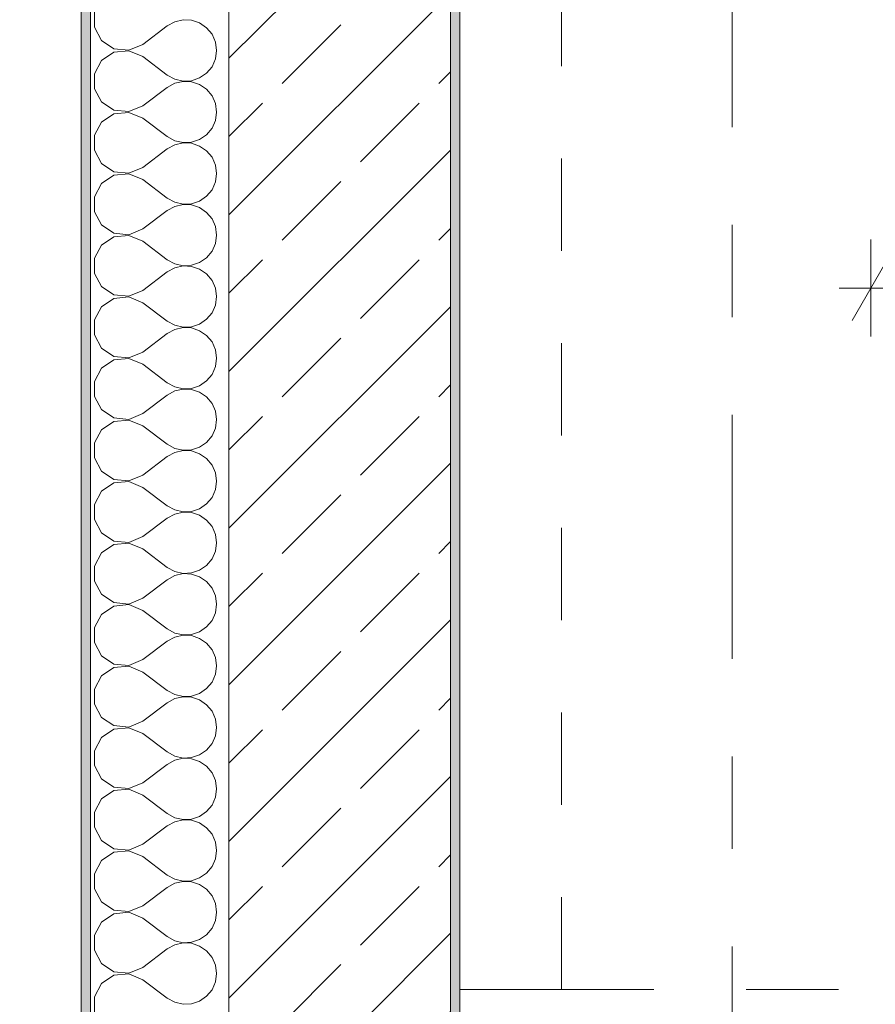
# Model space of a CAD drawing. Header units: metres. Extents: x -4 to 100, y -11 to 17.
# Tile 74 of 256: x -0.242 to 0.685, y 8.633 to 9.7. Entities that reach past the tile are written whole.
import ezdxf

# ---------------------------------------------------------------- set-up
doc = ezdxf.new("R2010")
doc.units = ezdxf.units.M
doc.header["$MEASUREMENT"] = 0
doc.linetypes.add('Strichlinie doppelt', pattern=[0.546806, 0.264583, -0.105833, 0.070556, -0.105833])
doc.linetypes.add('Untersicht', pattern=[0.1, 0.075, -0.025])
for name, color, linetype in [('152 - Bemaßung_ Beschriftung.Ausbau', 7, 'Continuous'), ('451 - Universal.Achsen Raster', 7, 'Continuous'), ('603 - Struktur.Bodenplatte_ Decke Roh', 7, 'Continuous'), ('604 - Struktur.Wand Aussen', 7, 'Continuous'), ('650 - Abdeckung.Fußboden Aufbau', 7, 'Continuous'), ('Neubau_653 - Abdeckung.TB Verkofferung', 7, 'Continuous')]:
    doc.layers.add(name, color=color, linetype=linetype)
doc.styles.add('ERSTELLTER_STIL_2', font='txt')
doc.dimstyles.new('ERSTELLTER_STIL__3', dxfattribs={"dimtxt": 0.1, "dimasz": 0.0532, "dimexe": 0.18, "dimexo": 0.0625, "dimgap": 0, "dimtad": 1, "dimzin": 0, "dimdsep": 46, "dimtxsty": 'ERSTELLTER_STIL_2', "dimblk": 'ARROWHEAD_2', "dimblk1": 'ARROWHEAD_2', "dimblk2": 'ARROWHEAD_2', "dimcen": 0.09, "dimse1": 1, "dimse2": 1, "dimclrd": 7, "dimclre": 7, "dimclrt": 7, "dimazin": 0, "dimtfac": 1, "dimtdec": 4, "dimtmove": 0, "dimatfit": 3, "dimfxl": 1, "dimtolj": 1, "dimtzin": 0, "dimarcsym": 0})
doc.dimstyles.new('ERSTELLTER_STIL__4', dxfattribs={"dimtxt": 0.1, "dimasz": 0.0532, "dimexe": 0.18, "dimexo": 0.0625, "dimgap": 0, "dimtad": 1, "dimzin": 0, "dimdsep": 46, "dimtxsty": 'ERSTELLTER_STIL_2', "dimblk": 'ARROWHEAD_2', "dimblk1": 'ARROWHEAD_2', "dimblk2": 'ARROWHEAD_2', "dimcen": 0.09, "dimse1": 1, "dimse2": 1, "dimclrd": 7, "dimclre": 7, "dimclrt": 7, "dimazin": 0, "dimtfac": 1, "dimtdec": 4, "dimtmove": 2, "dimatfit": 3, "dimfxl": 1, "dimtolj": 1, "dimtzin": 0, "dimarcsym": 0})
doc.dimstyles.new('ERSTELLTER_STIL__5', dxfattribs={"dimtxt": 0.1, "dimasz": 0.0532, "dimexe": 0.18, "dimexo": 0.0625, "dimgap": 0, "dimtad": 1, "dimtih": 1, "dimtoh": 1, "dimzin": 0, "dimdsep": 46, "dimtxsty": 'ERSTELLTER_STIL_2', "dimblk": 'ARROWHEAD_2', "dimblk1": 'ARROWHEAD_2', "dimblk2": 'ARROWHEAD_2', "dimcen": 0.09, "dimse1": 1, "dimse2": 1, "dimclrd": 7, "dimclre": 7, "dimclrt": 7, "dimazin": 0, "dimtfac": 1, "dimtdec": 4, "dimtmove": 0, "dimatfit": 3, "dimfxl": 1, "dimtolj": 1, "dimtzin": 0, "dimarcsym": 0})

# ---------------------------------------------------------------- blocks, each defined once
blk = doc.blocks.new('*X58')
at = {"layer": '604 - Struktur.Wand Aussen', "color": 7, "linetype": 'Continuous', "lineweight": 5}
for p, q in [((-0.1607, 9.7081), (-0.1607, 9.6919)), ((-0.0736, 9.6978), (-0.0817, 9.6933)), ((-0.0647, 9.6999), (-0.0736, 9.6978)), ((-0.0555, 9.6994), (-0.0647, 9.6999)), ((-0.0468, 9.6965), (-0.0555, 9.6994)), ((-0.0392, 9.6913), (-0.0468, 9.6965)), ((-0.1607, 9.6919), (-0.153, 9.6776)), ((-0.1083, 9.6733), (-0.0817, 9.6933)), ((-0.0333, 9.6842), (-0.0392, 9.6913)), ((-0.153, 9.6776), (-0.1395, 9.6686)), ((-0.0296, 9.6758), (-0.0333, 9.6842)), ((-0.0283, 9.6667), (-0.0296, 9.6758)), ((-0.1395, 9.6648), (-0.153, 9.6558)), ((-0.1395, 9.6686), (-0.1233, 9.667)), ((-0.1233, 9.6663), (-0.1395, 9.6648)), ((-0.1233, 9.667), (-0.1083, 9.6733)), ((-0.1083, 9.66), (-0.1233, 9.6663)), ((-0.0296, 9.6576), (-0.0283, 9.6667)), ((-0.153, 9.6558), (-0.1607, 9.6415)), ((-0.1083, 9.66), (-0.0817, 9.64)), ((-0.0333, 9.6491), (-0.0296, 9.6576)), ((-0.0392, 9.6421), (-0.0333, 9.6491)), ((-0.1607, 9.6415), (-0.1607, 9.6252)), ((-0.0817, 9.64), (-0.0736, 9.6355)), ((-0.0736, 9.6355), (-0.0647, 9.6335)), ((-0.0647, 9.6332), (-0.0736, 9.6311)), ((-0.0647, 9.6335), (-0.0555, 9.6339)), ((-0.0555, 9.6328), (-0.0647, 9.6332)), ((-0.0555, 9.6339), (-0.0468, 9.6369)), ((-0.0468, 9.6298), (-0.0555, 9.6328)), ((-0.0468, 9.6369), (-0.0392, 9.6421)), ((-0.1607, 9.6252), (-0.153, 9.6109)), ((-0.1083, 9.6067), (-0.0817, 9.6267)), ((-0.0736, 9.6311), (-0.0817, 9.6267)), ((-0.0392, 9.6246), (-0.0468, 9.6298)), ((-0.0333, 9.6175), (-0.0392, 9.6246)), ((-0.153, 9.6109), (-0.1395, 9.6019)), ((-0.0296, 9.6091), (-0.0333, 9.6175)), ((-0.1395, 9.6019), (-0.1233, 9.6004)), ((-0.1233, 9.6004), (-0.1083, 9.6067)), ((-0.0283, 9.6), (-0.0296, 9.6091)), ((-0.0296, 9.5909), (-0.0283, 9.6)), ((-0.1395, 9.5981), (-0.153, 9.5891)), ((-0.1233, 9.5996), (-0.1395, 9.5981)), ((-0.1083, 9.5933), (-0.1233, 9.5996)), ((-0.1083, 9.5933), (-0.0817, 9.5733)), ((-0.0333, 9.5825), (-0.0296, 9.5909)), ((-0.153, 9.5891), (-0.1607, 9.5748)), ((-0.0392, 9.5754), (-0.0333, 9.5825)), ((-0.1607, 9.5748), (-0.1607, 9.5585)), ((-0.0817, 9.5733), (-0.0736, 9.5689)), ((-0.0736, 9.5689), (-0.0647, 9.5668)), ((-0.0555, 9.5672), (-0.0468, 9.5702)), ((-0.0468, 9.5702), (-0.0392, 9.5754)), ((-0.1607, 9.5585), (-0.153, 9.5442)), ((-0.1083, 9.54), (-0.0817, 9.56)), ((-0.0736, 9.5645), (-0.0817, 9.56)), ((-0.0647, 9.5665), (-0.0736, 9.5645)), ((-0.0647, 9.5668), (-0.0555, 9.5672)), ((-0.0555, 9.5661), (-0.0647, 9.5665)), ((-0.0468, 9.5631), (-0.0555, 9.5661)), ((-0.0392, 9.5579), (-0.0468, 9.5631)), ((-0.0333, 9.5509), (-0.0392, 9.5579)), ((-0.0296, 9.5424), (-0.0333, 9.5509)), ((-0.153, 9.5442), (-0.1395, 9.5352)), ((-0.1233, 9.5337), (-0.1083, 9.54)), ((-0.0283, 9.5333), (-0.0296, 9.5424)), ((-0.1395, 9.5314), (-0.153, 9.5224)), ((-0.1395, 9.5352), (-0.1233, 9.5337)), ((-0.1233, 9.533), (-0.1395, 9.5314)), ((-0.1083, 9.5267), (-0.1233, 9.533)), ((-0.1083, 9.5267), (-0.0817, 9.5067)), ((-0.0296, 9.5242), (-0.0283, 9.5333)), ((-0.153, 9.5224), (-0.1607, 9.5081)), ((-0.0392, 9.5087), (-0.0333, 9.5158)), ((-0.0333, 9.5158), (-0.0296, 9.5242)), ((-0.1607, 9.5081), (-0.1607, 9.4919)), ((-0.0817, 9.5067), (-0.0736, 9.5022)), ((-0.0468, 9.5035), (-0.0392, 9.5087)), ((-0.1083, 9.4733), (-0.0817, 9.4933)), ((-0.0736, 9.4978), (-0.0817, 9.4933)), ((-0.0736, 9.5022), (-0.0647, 9.5001)), ((-0.0647, 9.4999), (-0.0736, 9.4978)), ((-0.0647, 9.5001), (-0.0555, 9.5006)), ((-0.0555, 9.4994), (-0.0647, 9.4999)), ((-0.0555, 9.5006), (-0.0468, 9.5035)), ((-0.0468, 9.4965), (-0.0555, 9.4994)), ((-0.0392, 9.4913), (-0.0468, 9.4965)), ((-0.1607, 9.4919), (-0.153, 9.4776)), ((-0.0333, 9.4842), (-0.0392, 9.4913)), ((-0.0296, 9.4758), (-0.0333, 9.4842)), ((-0.153, 9.4776), (-0.1395, 9.4686)), ((-0.1233, 9.467), (-0.1083, 9.4733)), ((-0.0283, 9.4667), (-0.0296, 9.4758)), ((-0.1395, 9.4648), (-0.153, 9.4558)), ((-0.1395, 9.4686), (-0.1233, 9.467)), ((-0.1233, 9.4663), (-0.1395, 9.4648)), ((-0.1083, 9.46), (-0.1233, 9.4663)), ((-0.0296, 9.4576), (-0.0283, 9.4667)), ((-0.153, 9.4558), (-0.1607, 9.4415)), ((-0.1083, 9.46), (-0.0817, 9.44)), ((-0.0333, 9.4491), (-0.0296, 9.4576)), ((-0.1607, 9.4415), (-0.1607, 9.4252)), ((-0.0817, 9.44), (-0.0736, 9.4355)), ((-0.0468, 9.4369), (-0.0392, 9.4421)), ((-0.0392, 9.4421), (-0.0333, 9.4491)), ((-0.0736, 9.4311), (-0.0817, 9.4267)), ((-0.0736, 9.4355), (-0.0647, 9.4335)), ((-0.0647, 9.4332), (-0.0736, 9.4311)), ((-0.0647, 9.4335), (-0.0555, 9.4339)), ((-0.0555, 9.4328), (-0.0647, 9.4332)), ((-0.0555, 9.4339), (-0.0468, 9.4369)), ((-0.0468, 9.4298), (-0.0555, 9.4328)), ((-0.0392, 9.4246), (-0.0468, 9.4298)), ((-0.1607, 9.4252), (-0.153, 9.4109)), ((-0.1083, 9.4067), (-0.0817, 9.4267)), ((-0.0333, 9.4175), (-0.0392, 9.4246)), ((-0.153, 9.4109), (-0.1395, 9.4019)), ((-0.0296, 9.4091), (-0.0333, 9.4175)), ((-0.0283, 9.4), (-0.0296, 9.4091)), ((-0.1395, 9.3981), (-0.153, 9.3891)), ((-0.1395, 9.4019), (-0.1233, 9.4004)), ((-0.1233, 9.3996), (-0.1395, 9.3981)), ((-0.1233, 9.4004), (-0.1083, 9.4067)), ((-0.1083, 9.3933), (-0.1233, 9.3996)), ((-0.0296, 9.3909), (-0.0283, 9.4)), ((-0.153, 9.3891), (-0.1607, 9.3748)), ((-0.1083, 9.3933), (-0.0817, 9.3733)), ((-0.0333, 9.3825), (-0.0296, 9.3909)), ((-0.0392, 9.3754), (-0.0333, 9.3825)), ((-0.1607, 9.3748), (-0.1607, 9.3585)), ((-0.0817, 9.3733), (-0.0736, 9.3689)), ((-0.0736, 9.3689), (-0.0647, 9.3668)), ((-0.0647, 9.3665), (-0.0736, 9.3645)), ((-0.0647, 9.3668), (-0.0555, 9.3672)), ((-0.0555, 9.3661), (-0.0647, 9.3665)), ((-0.0555, 9.3672), (-0.0468, 9.3702)), ((-0.0468, 9.3631), (-0.0555, 9.3661)), ((-0.0468, 9.3702), (-0.0392, 9.3754)), ((-0.1607, 9.3585), (-0.153, 9.3442)), ((-0.1083, 9.34), (-0.0817, 9.36)), ((-0.0736, 9.3645), (-0.0817, 9.36)), ((-0.0392, 9.3579), (-0.0468, 9.3631)), ((-0.0333, 9.3509), (-0.0392, 9.3579)), ((-0.153, 9.3442), (-0.1395, 9.3352)), ((-0.0296, 9.3424), (-0.0333, 9.3509)), ((-0.1395, 9.3352), (-0.1233, 9.3337)), ((-0.1233, 9.3337), (-0.1083, 9.34)), ((-0.0283, 9.3333), (-0.0296, 9.3424)), ((-0.0296, 9.3242), (-0.0283, 9.3333)), ((-0.1395, 9.3314), (-0.153, 9.3224)), ((-0.1233, 9.333), (-0.1395, 9.3314)), ((-0.1083, 9.3267), (-0.1233, 9.333)), ((-0.1083, 9.3267), (-0.0817, 9.3067)), ((-0.0333, 9.3158), (-0.0296, 9.3242)), ((-0.153, 9.3224), (-0.1607, 9.3081)), ((-0.0392, 9.3087), (-0.0333, 9.3158)), ((-0.1607, 9.3081), (-0.1607, 9.2919)), ((-0.0817, 9.3067), (-0.0736, 9.3022)), ((-0.0736, 9.3022), (-0.0647, 9.3001)), ((-0.0555, 9.3006), (-0.0468, 9.3035)), ((-0.0468, 9.3035), (-0.0392, 9.3087)), ((-0.1607, 9.2919), (-0.153, 9.2776)), ((-0.1083, 9.2733), (-0.0817, 9.2933)), ((-0.0736, 9.2978), (-0.0817, 9.2933)), ((-0.0647, 9.2999), (-0.0736, 9.2978)), ((-0.0647, 9.3001), (-0.0555, 9.3006)), ((-0.0555, 9.2994), (-0.0647, 9.2999)), ((-0.0468, 9.2965), (-0.0555, 9.2994)), ((-0.0392, 9.2913), (-0.0468, 9.2965)), ((-0.0333, 9.2842), (-0.0392, 9.2913)), ((-0.0296, 9.2758), (-0.0333, 9.2842)), ((-0.153, 9.2776), (-0.1395, 9.2686)), ((-0.1233, 9.267), (-0.1083, 9.2733)), ((-0.0283, 9.2667), (-0.0296, 9.2758)), ((-0.1395, 9.2648), (-0.153, 9.2558)), ((-0.1395, 9.2686), (-0.1233, 9.267)), ((-0.1233, 9.2663), (-0.1395, 9.2648)), ((-0.1083, 9.26), (-0.1233, 9.2663)), ((-0.1083, 9.26), (-0.0817, 9.24)), ((-0.0296, 9.2576), (-0.0283, 9.2667)), ((-0.153, 9.2558), (-0.1607, 9.2415)), ((-0.0392, 9.2421), (-0.0333, 9.2491)), ((-0.0333, 9.2491), (-0.0296, 9.2576)), ((-0.1607, 9.2415), (-0.1607, 9.2252)), ((-0.0817, 9.24), (-0.0736, 9.2355)), ((-0.0468, 9.2369), (-0.0392, 9.2421)), ((-0.1083, 9.2067), (-0.0817, 9.2267)), ((-0.0736, 9.2311), (-0.0817, 9.2267)), ((-0.0736, 9.2355), (-0.0647, 9.2335)), ((-0.0647, 9.2332), (-0.0736, 9.2311)), ((-0.0647, 9.2335), (-0.0555, 9.2339)), ((-0.0555, 9.2328), (-0.0647, 9.2332)), ((-0.0555, 9.2339), (-0.0468, 9.2369)), ((-0.0468, 9.2298), (-0.0555, 9.2328)), ((-0.0392, 9.2246), (-0.0468, 9.2298)), ((-0.1607, 9.2252), (-0.153, 9.2109)), ((-0.0333, 9.2175), (-0.0392, 9.2246)), ((-0.0296, 9.2091), (-0.0333, 9.2175)), ((-0.153, 9.2109), (-0.1395, 9.2019)), ((-0.1233, 9.2004), (-0.1083, 9.2067)), ((-0.0283, 9.2), (-0.0296, 9.2091)), ((-0.1395, 9.1981), (-0.153, 9.1891)), ((-0.1395, 9.2019), (-0.1233, 9.2004)), ((-0.1233, 9.1996), (-0.1395, 9.1981)), ((-0.1083, 9.1933), (-0.1233, 9.1996)), ((-0.0296, 9.1909), (-0.0283, 9.2)), ((-0.153, 9.1891), (-0.1607, 9.1748)), ((-0.1083, 9.1933), (-0.0817, 9.1733)), ((-0.0333, 9.1825), (-0.0296, 9.1909)), ((-0.1607, 9.1748), (-0.1607, 9.1585)), ((-0.0817, 9.1733), (-0.0736, 9.1689)), ((-0.0468, 9.1702), (-0.0392, 9.1754)), ((-0.0392, 9.1754), (-0.0333, 9.1825)), ((-0.0736, 9.1645), (-0.0817, 9.16)), ((-0.0736, 9.1689), (-0.0647, 9.1668)), ((-0.0647, 9.1665), (-0.0736, 9.1645)), ((-0.0647, 9.1668), (-0.0555, 9.1672)), ((-0.0555, 9.1661), (-0.0647, 9.1665)), ((-0.0555, 9.1672), (-0.0468, 9.1702)), ((-0.0468, 9.1631), (-0.0555, 9.1661)), ((-0.0392, 9.1579), (-0.0468, 9.1631)), ((-0.1607, 9.1585), (-0.153, 9.1442)), ((-0.1083, 9.14), (-0.0817, 9.16)), ((-0.0333, 9.1509), (-0.0392, 9.1579)), ((-0.153, 9.1442), (-0.1395, 9.1352)), ((-0.0296, 9.1424), (-0.0333, 9.1509)), ((-0.0283, 9.1333), (-0.0296, 9.1424)), ((-0.1395, 9.1314), (-0.153, 9.1224)), ((-0.1395, 9.1352), (-0.1233, 9.1337)), ((-0.1233, 9.133), (-0.1395, 9.1314)), ((-0.1233, 9.1337), (-0.1083, 9.14)), ((-0.1083, 9.1267), (-0.1233, 9.133)), ((-0.0296, 9.1242), (-0.0283, 9.1333)), ((-0.153, 9.1224), (-0.1607, 9.1081)), ((-0.1083, 9.1267), (-0.0817, 9.1067)), ((-0.0333, 9.1158), (-0.0296, 9.1242)), ((-0.0392, 9.1087), (-0.0333, 9.1158)), ((-0.1607, 9.1081), (-0.1607, 9.0919)), ((-0.0817, 9.1067), (-0.0736, 9.1022)), ((-0.0736, 9.1022), (-0.0647, 9.1001)), ((-0.0647, 9.0999), (-0.0736, 9.0978)), ((-0.0647, 9.1001), (-0.0555, 9.1006)), ((-0.0555, 9.0994), (-0.0647, 9.0999)), ((-0.0555, 9.1006), (-0.0468, 9.1035)), ((-0.0468, 9.0965), (-0.0555, 9.0994)), ((-0.0468, 9.1035), (-0.0392, 9.1087)), ((-0.1607, 9.0919), (-0.153, 9.0776)), ((-0.1083, 9.0733), (-0.0817, 9.0933)), ((-0.0736, 9.0978), (-0.0817, 9.0933)), ((-0.0392, 9.0913), (-0.0468, 9.0965)), ((-0.0333, 9.0842), (-0.0392, 9.0913)), ((-0.153, 9.0776), (-0.1395, 9.0686)), ((-0.0296, 9.0758), (-0.0333, 9.0842)), ((-0.1395, 9.0686), (-0.1233, 9.067)), ((-0.1233, 9.067), (-0.1083, 9.0733)), ((-0.0283, 9.0667), (-0.0296, 9.0758)), ((-0.0296, 9.0576), (-0.0283, 9.0667)), ((-0.1395, 9.0648), (-0.153, 9.0558)), ((-0.1233, 9.0663), (-0.1395, 9.0648)), ((-0.1083, 9.06), (-0.1233, 9.0663)), ((-0.1083, 9.06), (-0.0817, 9.04)), ((-0.0333, 9.0491), (-0.0296, 9.0576)), ((-0.153, 9.0558), (-0.1607, 9.0415)), ((-0.0392, 9.0421), (-0.0333, 9.0491)), ((-0.1607, 9.0415), (-0.1607, 9.0252)), ((-0.0817, 9.04), (-0.0736, 9.0355)), ((-0.0736, 9.0355), (-0.0647, 9.0335)), ((-0.0555, 9.0339), (-0.0468, 9.0369)), ((-0.0468, 9.0369), (-0.0392, 9.0421)), ((-0.1607, 9.0252), (-0.153, 9.0109)), ((-0.1083, 9.0067), (-0.0817, 9.0267)), ((-0.0736, 9.0311), (-0.0817, 9.0267)), ((-0.0647, 9.0332), (-0.0736, 9.0311)), ((-0.0647, 9.0335), (-0.0555, 9.0339)), ((-0.0555, 9.0328), (-0.0647, 9.0332)), ((-0.0468, 9.0298), (-0.0555, 9.0328)), ((-0.0392, 9.0246), (-0.0468, 9.0298)), ((-0.0333, 9.0175), (-0.0392, 9.0246)), ((-0.0296, 9.0091), (-0.0333, 9.0175)), ((-0.153, 9.0109), (-0.1395, 9.0019)), ((-0.1233, 9.0004), (-0.1083, 9.0067)), ((-0.0283, 9), (-0.0296, 9.0091)), ((-0.1395, 8.9981), (-0.153, 8.9891)), ((-0.1395, 9.0019), (-0.1233, 9.0004)), ((-0.1233, 8.9996), (-0.1395, 8.9981)), ((-0.1083, 8.9933), (-0.1233, 8.9996)), ((-0.1083, 8.9933), (-0.0817, 8.9733)), ((-0.0296, 8.9909), (-0.0283, 9)), ((-0.153, 8.9891), (-0.1607, 8.9748)), ((-0.0392, 8.9754), (-0.0333, 8.9825)), ((-0.0333, 8.9825), (-0.0296, 8.9909)), ((-0.1607, 8.9748), (-0.1607, 8.9585)), ((-0.0817, 8.9733), (-0.0736, 8.9689)), ((-0.0468, 8.9702), (-0.0392, 8.9754)), ((-0.1083, 8.94), (-0.0817, 8.96)), ((-0.0736, 8.9645), (-0.0817, 8.96)), ((-0.0736, 8.9689), (-0.0647, 8.9668)), ((-0.0647, 8.9665), (-0.0736, 8.9645)), ((-0.0647, 8.9668), (-0.0555, 8.9672)), ((-0.0555, 8.9661), (-0.0647, 8.9665)), ((-0.0555, 8.9672), (-0.0468, 8.9702)), ((-0.0468, 8.9631), (-0.0555, 8.9661)), ((-0.0392, 8.9579), (-0.0468, 8.9631)), ((-0.1607, 8.9585), (-0.153, 8.9442)), ((-0.0333, 8.9509), (-0.0392, 8.9579)), ((-0.0296, 8.9424), (-0.0333, 8.9509)), ((-0.153, 8.9442), (-0.1395, 8.9352)), ((-0.1233, 8.9337), (-0.1083, 8.94)), ((-0.0283, 8.9333), (-0.0296, 8.9424)), ((-0.1395, 8.9314), (-0.153, 8.9224)), ((-0.1395, 8.9352), (-0.1233, 8.9337)), ((-0.1233, 8.933), (-0.1395, 8.9314)), ((-0.1083, 8.9267), (-0.1233, 8.933)), ((-0.0296, 8.9242), (-0.0283, 8.9333)), ((-0.153, 8.9224), (-0.1607, 8.9081)), ((-0.1083, 8.9267), (-0.0817, 8.9067)), ((-0.0333, 8.9158), (-0.0296, 8.9242)), ((-0.1607, 8.9081), (-0.1607, 8.8919)), ((-0.0817, 8.9067), (-0.0736, 8.9022)), ((-0.0468, 8.9035), (-0.0392, 8.9087)), ((-0.0392, 8.9087), (-0.0333, 8.9158)), ((-0.0736, 8.8978), (-0.0817, 8.8933)), ((-0.0736, 8.9022), (-0.0647, 8.9001)), ((-0.0647, 8.8999), (-0.0736, 8.8978)), ((-0.0647, 8.9001), (-0.0555, 8.9006)), ((-0.0555, 8.8994), (-0.0647, 8.8999)), ((-0.0555, 8.9006), (-0.0468, 8.9035)), ((-0.0468, 8.8965), (-0.0555, 8.8994)), ((-0.0392, 8.8913), (-0.0468, 8.8965)), ((-0.1607, 8.8919), (-0.153, 8.8776)), ((-0.1083, 8.8733), (-0.0817, 8.8933)), ((-0.0333, 8.8842), (-0.0392, 8.8913)), ((-0.153, 8.8776), (-0.1395, 8.8686)), ((-0.0296, 8.8758), (-0.0333, 8.8842)), ((-0.0283, 8.8667), (-0.0296, 8.8758)), ((-0.1395, 8.8648), (-0.153, 8.8558)), ((-0.1395, 8.8686), (-0.1233, 8.867)), ((-0.1233, 8.8663), (-0.1395, 8.8648)), ((-0.1233, 8.867), (-0.1083, 8.8733)), ((-0.1083, 8.86), (-0.1233, 8.8663)), ((-0.0296, 8.8576), (-0.0283, 8.8667)), ((-0.153, 8.8558), (-0.1607, 8.8415)), ((-0.1083, 8.86), (-0.0817, 8.84)), ((-0.0333, 8.8491), (-0.0296, 8.8576)), ((-0.0392, 8.8421), (-0.0333, 8.8491)), ((-0.1607, 8.8415), (-0.1607, 8.8252)), ((-0.0817, 8.84), (-0.0736, 8.8355)), ((-0.0736, 8.8355), (-0.0647, 8.8335)), ((-0.0647, 8.8332), (-0.0736, 8.8311)), ((-0.0647, 8.8335), (-0.0555, 8.8339)), ((-0.0555, 8.8328), (-0.0647, 8.8332)), ((-0.0555, 8.8339), (-0.0468, 8.8369)), ((-0.0468, 8.8298), (-0.0555, 8.8328)), ((-0.0468, 8.8369), (-0.0392, 8.8421)), ((-0.1607, 8.8252), (-0.153, 8.8109)), ((-0.1083, 8.8067), (-0.0817, 8.8267)), ((-0.0736, 8.8311), (-0.0817, 8.8267)), ((-0.0392, 8.8246), (-0.0468, 8.8298)), ((-0.0333, 8.8175), (-0.0392, 8.8246)), ((-0.153, 8.8109), (-0.1395, 8.8019)), ((-0.0296, 8.8091), (-0.0333, 8.8175)), ((-0.1395, 8.8019), (-0.1233, 8.8004)), ((-0.1233, 8.8004), (-0.1083, 8.8067)), ((-0.0283, 8.8), (-0.0296, 8.8091)), ((-0.0296, 8.7909), (-0.0283, 8.8)), ((-0.1395, 8.7981), (-0.153, 8.7891)), ((-0.1233, 8.7996), (-0.1395, 8.7981)), ((-0.1083, 8.7933), (-0.1233, 8.7996)), ((-0.1083, 8.7933), (-0.0817, 8.7733)), ((-0.0333, 8.7825), (-0.0296, 8.7909)), ((-0.153, 8.7891), (-0.1607, 8.7748)), ((-0.0392, 8.7754), (-0.0333, 8.7825)), ((-0.1607, 8.7748), (-0.1607, 8.7585)), ((-0.0817, 8.7733), (-0.0736, 8.7689)), ((-0.0736, 8.7689), (-0.0647, 8.7668)), ((-0.0555, 8.7672), (-0.0468, 8.7702)), ((-0.0468, 8.7702), (-0.0392, 8.7754)), ((-0.1607, 8.7585), (-0.153, 8.7442)), ((-0.1083, 8.74), (-0.0817, 8.76)), ((-0.0736, 8.7645), (-0.0817, 8.76)), ((-0.0647, 8.7665), (-0.0736, 8.7645)), ((-0.0647, 8.7668), (-0.0555, 8.7672)), ((-0.0555, 8.7661), (-0.0647, 8.7665)), ((-0.0468, 8.7631), (-0.0555, 8.7661)), ((-0.0392, 8.7579), (-0.0468, 8.7631)), ((-0.0333, 8.7509), (-0.0392, 8.7579)), ((-0.0296, 8.7424), (-0.0333, 8.7509)), ((-0.153, 8.7442), (-0.1395, 8.7352)), ((-0.1233, 8.7337), (-0.1083, 8.74)), ((-0.0283, 8.7333), (-0.0296, 8.7424)), ((-0.1395, 8.7314), (-0.153, 8.7224)), ((-0.1395, 8.7352), (-0.1233, 8.7337)), ((-0.1233, 8.733), (-0.1395, 8.7314)), ((-0.1083, 8.7267), (-0.1233, 8.733)), ((-0.1083, 8.7267), (-0.0817, 8.7067)), ((-0.0296, 8.7242), (-0.0283, 8.7333)), ((-0.153, 8.7224), (-0.1607, 8.7081)), ((-0.0392, 8.7087), (-0.0333, 8.7158)), ((-0.0333, 8.7158), (-0.0296, 8.7242)), ((-0.1607, 8.7081), (-0.1607, 8.6919)), ((-0.0817, 8.7067), (-0.0736, 8.7022)), ((-0.0468, 8.7035), (-0.0392, 8.7087)), ((-0.1083, 8.6733), (-0.0817, 8.6933)), ((-0.0736, 8.6978), (-0.0817, 8.6933)), ((-0.0736, 8.7022), (-0.0647, 8.7001)), ((-0.0647, 8.6999), (-0.0736, 8.6978)), ((-0.0647, 8.7001), (-0.0555, 8.7006)), ((-0.0555, 8.6994), (-0.0647, 8.6999)), ((-0.0555, 8.7006), (-0.0468, 8.7035)), ((-0.0468, 8.6965), (-0.0555, 8.6994)), ((-0.0392, 8.6913), (-0.0468, 8.6965)), ((-0.1607, 8.6919), (-0.153, 8.6776)), ((-0.0333, 8.6842), (-0.0392, 8.6913)), ((-0.0296, 8.6758), (-0.0333, 8.6842)), ((-0.153, 8.6776), (-0.1395, 8.6686)), ((-0.1233, 8.667), (-0.1083, 8.6733)), ((-0.0283, 8.6667), (-0.0296, 8.6758)), ((-0.1395, 8.6648), (-0.153, 8.6558)), ((-0.1395, 8.6686), (-0.1233, 8.667)), ((-0.1233, 8.6663), (-0.1395, 8.6648)), ((-0.1083, 8.66), (-0.1233, 8.6663)), ((-0.0296, 8.6576), (-0.0283, 8.6667)), ((-0.153, 8.6558), (-0.1607, 8.6415)), ((-0.1083, 8.66), (-0.0817, 8.64)), ((-0.0333, 8.6491), (-0.0296, 8.6576)), ((-0.1607, 8.6415), (-0.1607, 8.6252)), ((-0.0817, 8.64), (-0.0736, 8.6355)), ((-0.0468, 8.6369), (-0.0392, 8.6421)), ((-0.0392, 8.6421), (-0.0333, 8.6491)), ((-0.0736, 8.6355), (-0.0647, 8.6335)), ((-0.0647, 8.6335), (-0.0555, 8.6339)), ((-0.0555, 8.6339), (-0.0468, 8.6369))]:
    blk.add_line(p, q, dxfattribs=at)
blk = doc.blocks.new('*D416')
at = {"layer": '152 - Bemaßung_ Beschriftung.Ausbau', "color": 7, "linetype": 'Continuous', "lineweight": 5}
for p, q in [((-1.21, 13.7152), (-1.14, 13.6748)), ((-1.175, 7.895), (-1.175, 13.695)), ((-1.21, 7.9152), (-1.14, 7.8748)), ((-1.1225, 7.895), (-1.2275, 7.895)), ((-1.175, 6.105), (-1.175, 7.895))]:
    blk.add_line(p, q, dxfattribs=at)
at = {"layer": '152 - Bemaßung_ Beschriftung.Ausbau', "color": 7, "lineweight": 5, "insert": (-1.195, 10.662), "char_height": 0.1, "attachment_point": 7, "rotation": 90, "style": 'ERSTELLTER_STIL_2'}
blk.add_mtext('\\A1;{\\pql;\\fArial|b0|i0|c0|p38;5,80}', dxfattribs=at)
blk = doc.blocks.new('ARROWHEAD_2')
at = {"color": 0, "linetype": 'Continuous', "lineweight": 0}
for p, q in [((-0.378, -0.655), (0.378, 0.655)), ((0, 0), (-1, 0))]:
    blk.add_line(p, q, dxfattribs=at)
blk = doc.blocks.new('*D417')
at = {"layer": '152 - Bemaßung_ Beschriftung.Ausbau', "color": 7, "linetype": 'Continuous', "lineweight": 5}
for p, q in [((-1.175, 13.845), (-1.175, 13.8792)), ((-1.14, 13.8248), (-1.21, 13.8652)), ((-1.1225, 13.845), (-1.2275, 13.845)), ((-1.175, 13.695), (-1.175, 13.845)), ((-1.21, 13.7152), (-1.14, 13.6748)), ((-1.1225, 13.695), (-1.2275, 13.695)), ((-1.175, 7.895), (-1.175, 13.695))]:
    blk.add_line(p, q, dxfattribs=at)
at = {"layer": '152 - Bemaßung_ Beschriftung.Ausbau', "color": 7, "lineweight": 5, "insert": (-1.1845, 13.6977), "char_height": 0.1, "attachment_point": 7, "rotation": 90, "style": 'ERSTELLTER_STIL_2'}
blk.add_mtext('\\A1;{\\pql;\\fArial|b0|i0|c0|p38;15}', dxfattribs=at)
blk = doc.blocks.new('*D424')
at = {"layer": '152 - Bemaßung_ Beschriftung.Ausbau', "color": 7, "linetype": 'Continuous', "lineweight": 5}
for p, q in [((-1.71, 13.4752), (-1.64, 13.4348)), ((-1.675, 8.2275), (-1.675, 13.455)), ((-1.71, 8.2477), (-1.64, 8.2073)), ((-1.6225, 8.2275), (-1.7275, 8.2275)), ((-1.675, 8.0775), (-1.675, 8.2275))]:
    blk.add_line(p, q, dxfattribs=at)
at = {"layer": '152 - Bemaßung_ Beschriftung.Ausbau', "color": 7, "lineweight": 5, "insert": (-1.6756, 10.6581), "char_height": 0.1, "attachment_point": 7, "rotation": 90, "style": 'ERSTELLTER_STIL_2'}
blk.add_mtext('\\A1;{\\pql;\\fArial|b0|i0|c0|p38;5,22\\fArial|b0|i0|c0|p38;\\A1{\\H.66x;\\S75^  ;}}', dxfattribs=at)
blk = doc.blocks.new('*D425')
at = {"layer": '152 - Bemaßung_ Beschriftung.Ausbau', "color": 7, "linetype": 'Continuous', "lineweight": 5}
for p, q in [((-1.71, 13.7152), (-1.64, 13.6748)), ((-1.675, 13.455), (-1.675, 13.695)), ((-1.71, 13.4752), (-1.64, 13.4348)), ((-1.6225, 13.455), (-1.7275, 13.455)), ((-1.675, 8.2275), (-1.675, 13.455))]:
    blk.add_line(p, q, dxfattribs=at)
at = {"layer": '152 - Bemaßung_ Beschriftung.Ausbau', "color": 7, "lineweight": 5, "insert": (-1.695, 13.4991), "char_height": 0.1, "attachment_point": 7, "rotation": 90, "style": 'ERSTELLTER_STIL_2'}
blk.add_mtext('\\A1;{\\pql;\\fArial|b0|i0|c0|p38;24}', dxfattribs=at)
blk = doc.blocks.new('*D435')
at = {"layer": '152 - Bemaßung_ Beschriftung.Ausbau', "color": 7, "linetype": 'Continuous', "lineweight": 5}
for p, q in [((-2.21, 13.0202), (-2.14, 12.9798)), ((-2.175, 8.5), (-2.175, 13)), ((-2.21, 8.5202), (-2.14, 8.4798)), ((-2.1225, 8.5), (-2.2275, 8.5)), ((-2.175, 8.1), (-2.175, 8.5))]:
    blk.add_line(p, q, dxfattribs=at)
at = {"layer": '152 - Bemaßung_ Beschriftung.Ausbau', "color": 7, "lineweight": 5, "insert": (-2.195, 10.617), "char_height": 0.1, "attachment_point": 7, "rotation": 90, "style": 'ERSTELLTER_STIL_2'}
blk.add_mtext('\\A1;{\\pql;\\fArial|b0|i0|c0|p38;4,50}', dxfattribs=at)
blk = doc.blocks.new('*D436')
at = {"layer": '152 - Bemaßung_ Beschriftung.Ausbau', "color": 7, "linetype": 'Continuous', "lineweight": 5}
for p, q in [((-2.21, 13.4752), (-2.14, 13.4348)), ((-2.14, 13.4298), (-2.21, 13.4702)), ((-2.175, 13), (-2.175, 13.45)), ((-2.21, 13.0202), (-2.14, 12.9798)), ((-2.1225, 13), (-2.2275, 13)), ((-2.175, 8.5), (-2.175, 13))]:
    blk.add_line(p, q, dxfattribs=at)
at = {"layer": '152 - Bemaßung_ Beschriftung.Ausbau', "color": 7, "lineweight": 5, "char_height": 0.1, "attachment_point": 7, "rotation": 90, "style": 'ERSTELLTER_STIL_2'}
for s, insert in [('\\A1;{\\pql;\\fArial|b0|i0|c0|p38;0\\fArial|b0|i0|c0|p38;\\A1{\\H.66x;\\S5^  ;}}', (-2.1934, 13.3038)), ('\\A1;{\\pql;\\fArial|b0|i0|c0|p38;45}', (-2.195, 13.0861))]:
    blk.add_mtext(s, dxfattribs=dict(at, insert=insert))
blk = doc.blocks.new('*D440')
at = {"layer": '152 - Bemaßung_ Beschriftung.Ausbau', "color": 7, "linetype": 'Continuous', "lineweight": 5}
for p, q in [((-2.675, 13.845), (-2.675, 13.8792)), ((-2.64, 13.8248), (-2.71, 13.8652)), ((-2.6225, 13.845), (-2.7275, 13.845)), ((-2.675, -0.145), (-2.675, 13.845)), ((-2.71, -0.1248), (-2.64, -0.1652)), ((-2.6225, -0.145), (-2.7275, -0.145)), ((-2.675, -0.1792), (-2.675, -0.145))]:
    blk.add_line(p, q, dxfattribs=at)
at = {"layer": '152 - Bemaßung_ Beschriftung.Ausbau', "color": 7, "lineweight": 5, "insert": (-2.695, 6.679), "char_height": 0.1, "attachment_point": 7, "rotation": 90, "style": 'ERSTELLTER_STIL_2'}
blk.add_mtext('\\A1;{\\pql;\\fArial|b0|i0|c0|p38;13,99}', dxfattribs=at)
blk = doc.blocks.new('*D591')
at = {"layer": '152 - Bemaßung_ Beschriftung.Ausbau', "color": 7, "linetype": 'Continuous', "lineweight": 5}
for p, q in [((0.68, 9.3568), (0.68, 9.4618)), ((1.69, 9.3568), (1.69, 9.4618)), ((0.7002, 9.4443), (0.6598, 9.3743)), ((1.7102, 9.4443), (1.6698, 9.3743)), ((0.6458, 9.4093), (0.68, 9.4093)), ((0.68, 9.4093), (1.69, 9.4093))]:
    blk.add_line(p, q, dxfattribs=at)
at = {"layer": '152 - Bemaßung_ Beschriftung.Ausbau', "color": 7, "lineweight": 5, "insert": (1.052, 9.4293), "char_height": 0.1, "attachment_point": 7, "style": 'ERSTELLTER_STIL_2'}
blk.add_mtext('\\A1;{\\pql;\\fArial|b0|i0|c0|p38;1,01}', dxfattribs=at)

msp = doc.modelspace()

# ---------------------------------------------------------------- hatches: boundary and pattern name
at = {"layer": '604 - Struktur.Wand Aussen', "linetype": 'Continuous', "lineweight": 0, "true_color": 0x000000}
h = msp.add_hatch(dxfattribs=at)
h.set_pattern_fill('Verputz_0001', color=18, style=0, pattern_type=2)
h.set_pattern_definition([(0, (0, 0), (0, 0.08660254), [0, -0.05]), (0, (0.025, 0.0433), (0, 0.08660254), [0, -0.05])])
h.paths.add_polyline_path([(-0.165, 13.845), (-0.175, 13.845), (-0.175, 7.895), (-0.165, 7.895)])
h = msp.add_hatch(dxfattribs=at)
h.set_pattern_fill('Beton__Stahlbeton_0001', color=18, style=0, pattern_type=2)
h.set_pattern_definition([(45, (0, 0), (-0.0848528, 0.0848528), []), (45, (-0.04243, 0.04243), (-0.0848528, 0.0848528), [0.09, -0.03])])
h.paths.add_polyline_path([(-0.015, 13.455), (-0.015, 7.895), (0.105, 7.895), (0.175, 7.895), (0.225, 7.895), (0.225, 13.455)])
h = msp.add_hatch(dxfattribs=at)
h.set_pattern_fill('Gips_0001', color=18, style=0, pattern_type=2)
h.set_pattern_definition([(45, (0, 0), (-0.01767767, 0.01767767), [0, -0.025])])
h.paths.add_polyline_path([(0.235, 8.51), (0.235, 13.445), (0.225, 13.445), (0.225, 8.51)])

# ---------------------------------------------------------------- linework, layer by layer
at = {"layer": '451 - Universal.Achsen Raster', "color": 160, "linetype": 'Strichlinie doppelt', "lineweight": 9, "true_color": 0x3232ff}
msp.add_line((0.53, -10.585), (0.53, 16.355), dxfattribs=at)
at = {"layer": '603 - Struktur.Bodenplatte_ Decke Roh', "color": 7, "linetype": 'Continuous', "lineweight": 18, "flags": 128}
msp.add_lwpolyline([(-0.015, 13.695), (-0.015, 0.005), (43.89, 0.005)], dxfattribs=at)
at = {"layer": '604 - Struktur.Wand Aussen', "color": 7, "linetype": 'Continuous', "lineweight": 5}
msp.add_line((-0.165, 13.705), (-0.165, 7.895), dxfattribs=at)
at = {"layer": '604 - Struktur.Wand Aussen', "color": 7, "linetype": 'Continuous', "lineweight": 13}
for p, q in [((-0.015, 13.455), (-0.015, 7.895)), ((0.225, 8.51), (0.225, 13.455))]:
    msp.add_line(p, q, dxfattribs=at)
at = {"layer": '604 - Struktur.Wand Aussen', "color": 7, "linetype": 'Continuous', "lineweight": 5, "flags": 128}
for points in [[(-0.175, 13.855), (-0.175, 7.895)], [(0.235, 8.51), (0.235, 13.445)]]:
    msp.add_lwpolyline(points, dxfattribs=at)
at = {"layer": '650 - Abdeckung.Fußboden Aufbau', "color": 7, "linetype": 'Continuous', "lineweight": 13, "flags": 128}
msp.add_lwpolyline([(4.045, 8.2275), (4.045, 12.99), (3.97, 12.99), (3.97, 13.445), (0.69, 13.445), (0.69, 12.99), (0.37, 12.99), (0.37, 13.445), (0.235, 13.445), (0.235, 8.51)], dxfattribs=at)
at = {"layer": 'Neubau_653 - Abdeckung.TB Verkofferung', "color": 1, "linetype": 'Untersicht', "lineweight": 9}
for p, q in [((0.235, 8.6495), (0.235, 12.69)), ((0.345, 8.6495), (0.345, 12.69)), ((7.645, 8.6495), (0.235, 8.6495)), ((0.235, 8.6495), (0.235, 8.2275)), ((0.345, 8.6495), (0.235, 8.6495))]:
    msp.add_line(p, q, dxfattribs=at)

# ---------------------------------------------------------------- block references
at = {"layer": '604 - Struktur.Wand Aussen', "color": 7, "lineweight": 18}
msp.add_blockref('*X58', (0, 0), dxfattribs=at)

# ---------------------------------------------------------------- dimensions: what is measured, and where the dimension line sits
at = {"layer": '152 - Bemaßung_ Beschriftung.Ausbau', "color": 7, "linetype": 'Continuous', "lineweight": 5}
for base, p1, p2, dimstyle, picture, middle in [((-2.675, 13.845), (-0.165, -0.145), (-0.165, 13.845), 'ERSTELLTER_STIL__3', '*D440', (-2.745, 6.847)), ((-1.175, 13.845), (-0.015, 13.695), (-0.165, 13.845), 'ERSTELLTER_STIL__4', '*D417', (-1.2345, 13.7739)), ((-1.675, 13.695), (0.225, 13.455), (-0.015, 13.695), 'ERSTELLTER_STIL__3', '*D425', (-1.745, 13.5753)), ((-1.175, 13.695), (0.105, 7.895), (-0.015, 13.695), 'ERSTELLTER_STIL__3', '*D416', (-1.245, 10.7919)), ((-2.175, 13.45), (0.38, 13), (0.38, 13.45), 'ERSTELLTER_STIL__3', '*D436', (-2.245, 13.1623)), ((-1.675, 13.455), (5.7662, 8.2275), (0.225, 13.455), 'ERSTELLTER_STIL__3', '*D424', (-1.745, 10.9612)), ((-2.175, 13), (0.68, 8.5), (0.38, 13), 'ERSTELLTER_STIL__3', '*D435', (-2.245, 10.7468))]:
    dim = msp.add_linear_dim(base=base, p1=p1, p2=p2, angle=90, dimstyle=dimstyle, dxfattribs=at)
    dim.commit()
    dim.dimension.update_dxf_attribs({"geometry": picture, "text_midpoint": middle, "dimtype": 160, "text_rotation": 90})
dim = msp.add_linear_dim(base=(1.69, 9.4093), p1=(0.68, 8.5), p2=(1.69, 8.2275), dimstyle='ERSTELLTER_STIL__5', dxfattribs=at)
dim.commit()
dim.dimension.update_dxf_attribs({"geometry": '*D591', "text_midpoint": (1.1818, 9.4793), "dimtype": 160})

doc.saveas('drawing.dxf')
